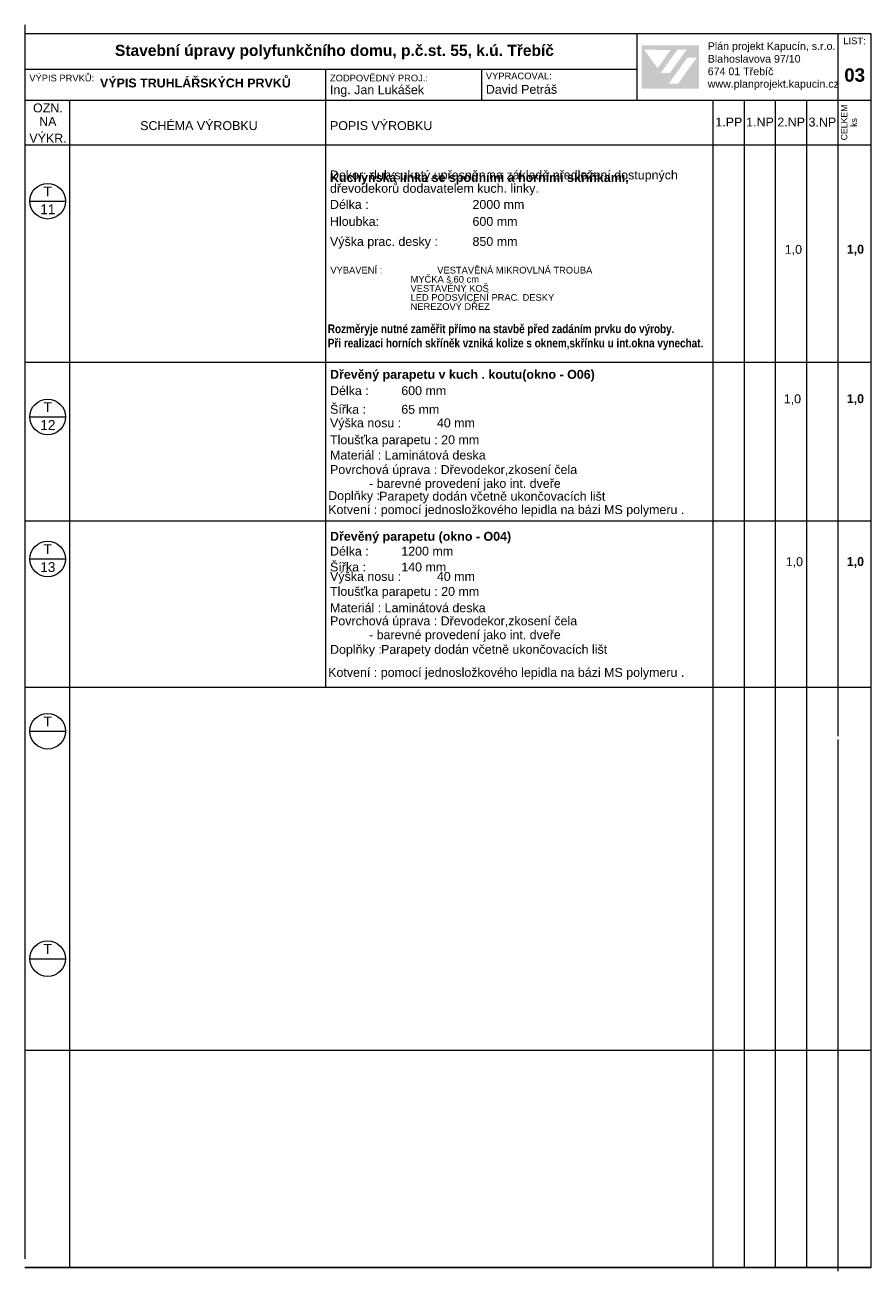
# Model space of a CAD drawing. Header units: millimetres. Extents: x 15381 to 191117, y -190522 to 367005.
# Tile 19 of 71: x 109042 to 128042, y -82225 to -54251. Entities that reach past the tile are written whole.
import ezdxf

# ---------------------------------------------------------------- set-up
doc = ezdxf.new("R2010")
doc.units = ezdxf.units.MM
doc.header["$MEASUREMENT"] = 0
doc.styles.add('GENEROVANÝ_STYL_1', font='txt')
doc.styles.add('GENEROVANÝ_STYL_2', font='txt')
doc.styles.add('GENEROVANÝ_STYL_6', font='txt')

msp = doc.modelspace()

# ---------------------------------------------------------------- hatches: boundary and pattern name
at = {"linetype": 'Continuous', "lineweight": 13}
h = msp.add_hatch(color=1, dxfattribs=at)
h.paths.add_polyline_path([(122889.8, -55680.1), (124180.2, -55680.1), (124180.2, -54706.5), (122889.8, -54706.5)])
h.paths.add_polyline_path([(122949.1, -54809.6), (123544.2, -54810.6), (123246.9, -55221.8)], flags=0)
h.paths.add_polyline_path([(123319.6, -55326.5), (123693.4, -54809), (123899, -54809), (123525.1, -55327.5)], flags=0)
h.paths.add_polyline_path([(123706, -55570.2), (123496.4, -55570.2), (123918.8, -54984.7), (124128.4, -54984.7)], flags=0)

# ---------------------------------------------------------------- linework, layer by layer
at = {"color": 7, "linetype": 'Continuous', "lineweight": 20}
for p, q in [((109042.1, -54250.9), (109042.1, -81950.9)), ((128042.1, -54448.1), (109042.1, -54448.1)), ((122792.1, -55948.1), (122792.1, -54448.1)), ((127292.1, -54448.1), (127292.1, -55948.1)), ((128042.1, -82148.1), (128042.1, -54448.1)), ((122792.1, -55248.1), (109042.1, -55248.1)), ((115792.1, -55248.1), (115792.1, -55948.1)), ((119292.1, -55248.1), (119292.1, -55948.1)), ((128042.1, -55948.1), (109042.1, -55948.1)), ((110042.1, -55948.1), (110042.1, -56948.1)), ((115792.1, -55948.1), (115792.1, -56948.1)), ((124492.1, -55948.1), (124492.1, -56948.1)), ((125192.1, -55948.1), (125192.1, -56948.1)), ((125892.1, -55948.1), (125892.1, -56948.1)), ((126592.1, -55948.1), (126592.1, -56948.1)), ((127292.1, -55948.1), (127292.1, -56948.1)), ((110042.1, -56750.9), (110042.1, -61790.9)), ((115792.1, -56750.9), (115792.1, -61988.1)), ((127292.1, -56750.9), (127292.1, -61988.1)), ((125492.1, -56948.1), (109042.1, -56948.1)), ((124492.1, -56948.1), (124492.1, -82148.1)), ((125192.1, -56948.1), (125192.1, -82148.1)), ((128042.1, -56948.1), (125492.1, -56948.1)), ((125892.1, -56948.1), (125892.1, -82148.1)), ((126592.1, -56948.1), (126592.1, -82148.1)), ((109152.7, -58208.1), (109952.7, -58208.1)), ((110042.1, -61790.9), (110042.1, -70216.6)), ((128042.1, -61829), (109042.1, -61829)), ((115792.1, -61988.1), (115792.1, -69124.6)), ((127292.1, -61988.1), (127292.1, -70216.6)), ((109152.7, -63050.9), (109952.7, -63050.9)), ((128042.1, -65388.9), (109042.1, -65388.9)), ((109152.7, -66239.3), (109952.7, -66239.3)), ((128042.1, -69124.6), (109042.1, -69124.6)), ((109152.7, -70106.3), (109952.7, -70106.3)), ((110042.1, -70216.6), (110042.1, -75256.6)), ((127292.1, -70293.5), (127292.1, -82225)), ((109152.7, -75212.3), (109952.7, -75212.3)), ((110042.1, -75256.6), (110042.1, -82148.1)), ((128042.1, -77270.2), (109042.1, -77270.2)), ((109042.1, -82148.1), (128042.1, -82148.1)), ((128042.1, -82148.1), (109042.1, -82148.1))]:
    msp.add_line(p, q, dxfattribs=at)
for centre in [(109552.7, -58208.1), (109552.7, -63050.9), (109552.7, -66239.3), (109552.7, -70106.3), (109552.7, -75212.3)]:
    msp.add_circle(centre, 400, dxfattribs=at)

# ---------------------------------------------------------------- texts
at = {"color": 7, "linetype": 'Continuous', "lineweight": 20, "attachment_point": 7}
for s, insert, char_height, style in [('\\A1;{\\pql;\\fArial|b0|i0|c238|p38;LIST:}', (127420.3, -54686.1), 150, 'GENEROVANÝ_STYL_1'), ('\\A1;{\\pql;\\fArial|b1|i0|c238|p38;Stavební úpravy polyfunkčního domu, p.č.st. 55, k.ú. Třebíč}', (111064.6, -55022.5), 250, 'GENEROVANÝ_STYL_2'), ('\\A1;{\\pql;\\fArial|b0|i0|c238|p38;Plán projekt Kapucín, s.r.o.}', (124374.3, -54863.5), 171, 'GENEROVANÝ_STYL_1'), ('\\A1;{\\pql;\\fArial|b0|i0|c238|p38;Blahoslavova 97/10}', (124374.3, -55099.5), 171, 'GENEROVANÝ_STYL_1'), ('\\A1;{\\pql;\\fArial|b0|i0|c238|p38;VÝPIS PRVKŮ:}', (109141.2, -55520.8), 150, 'GENEROVANÝ_STYL_1'), ('\\A1;{\\pql;\\fArial|b0|i0|c238|p38;ZODPOVĚDNÝ PROJ.:}', (115892.1, -55520.8), 150, 'GENEROVANÝ_STYL_1'), ('\\A1;{\\pql;\\fArial|b0|i0|c238|p38;VYPRACOVAL:}', (119392.1, -55473.4), 150, 'GENEROVANÝ_STYL_1'), ('\\A1;{\\pql;\\fArial|b0|i0|c238|p38;674 01 Třebíč}', (124374.3, -55381.8), 171, 'GENEROVANÝ_STYL_1'), ('\\A1;{\\pql;\\fArial|b1|i0|c238|p38;0\\fArial|b1|i0|c238|p38;3}', (127439.5, -55530.2), 300, 'GENEROVANÝ_STYL_2'), ('\\A1;{\\pql;\\fArial|b1|i0|c238|p38;VÝPIS TRUHLÁŘSKÝCH PRVKŮ}', (110728, -55657), 200, 'GENEROVANÝ_STYL_2'), ('\\A1;{\\pql;\\fArial|b0|i0|c238|p38;Ing. Jan Lukášek}', (115892.1, -55866.3), 200, 'GENEROVANÝ_STYL_1'), ('\\A1;{\\pql;\\fArial|b0|i0|c238|p38;David Petráš}', (119392.1, -55799.6), 200, 'GENEROVANÝ_STYL_1'), ('\\A1;{\\pql;\\fArial|b0|i0|c238|p38;www.planprojekt.kapucin.cz}', (124374.3, -55710.7), 171, 'GENEROVANÝ_STYL_1'), ('\\A1;{\\pql;\\fArial|b0|i0|c238|p38;OZN.}', (109224.5, -56216.7), 200, 'GENEROVANÝ_STYL_1'), ('\\A1;{\\pql;\\fArial|b0|i0|c238|p38;NA}', (109362.5, -56519.2), 200, 'GENEROVANÝ_STYL_1'), ('\\A1;{\\pql;\\fArial|b0|i0|c238|p38;SCHÉMA VÝROBKU}', (111629.8, -56614.1), 200, 'GENEROVANÝ_STYL_1'), ('\\A1;{\\pql;\\fArial|b0|i0|c238|p38;POPIS VÝROBKU}', (115892.1, -56614.1), 200, 'GENEROVANÝ_STYL_1'), ('\\A1;{\\pql;\\fArial|b0|i0|c238|p38;1.PP}', (124545, -56531), 200, 'GENEROVANÝ_STYL_1'), ('\\A1;{\\pql;\\fArial|b0|i0|c238|p38;1.NP}', (125237.7, -56531), 200, 'GENEROVANÝ_STYL_1'), ('\\A1;{\\pql;\\fArial|b0|i0|c238|p38;2.NP}', (125937.7, -56531), 200, 'GENEROVANÝ_STYL_1'), ('\\A1;{\\pql;\\fArial|b0|i0|c238|p38;3\\fArial|b0|i0|c238|p38;.NP}', (126637.7, -56534.4), 200, 'GENEROVANÝ_STYL_1'), ('\\A1;{\\pql;\\fArial|b0|i0|c238|p38;VÝKR.}', (109141.3, -56893.5), 200, 'GENEROVANÝ_STYL_1'), ('\\A1;{\\pql;\\fArial|b1|i0|c238|p38;Kuchyňská linka se spodními a horními skříňkami, \\P\\pql;\\fArial|b1|i0|c238|p38;}', (115892.1, -57835), 200, 'GENEROVANÝ_STYL_2'), ('\\A1;{\\pql;\\fArial|b0|i0|c238|p38;T}', (109459.1, -58099.2), 220, 'GENEROVANÝ_STYL_1'), ('\\A1;{\\pql;\\fArial|b0|i0|c238|p38;Délka : ^I^I^I2000 mm}', (115892.1, -58383.4), 200, 'GENEROVANÝ_STYL_1'), ('\\A1;{\\pql;\\fArial|b0|i0|c238|p38;1\\fArial|b0|i0|c238|p38;1}', (109385.7, -58499.2), 220, 'GENEROVANÝ_STYL_1'), ('\\A1;{\\pql;\\fArial|b0|i0|c238|p38;Hloubka: ^I^I^I600 mm}', (115892.1, -58764.8), 200, 'GENEROVANÝ_STYL_1'), ('\\A1;{\\pql;\\fArial|b0|i0|c238|p38;Výška prac. desky \\fArial|b0|i0|c238|p38;: ^I\\fArial|b0|i0|c238|p38;85\\fArial|b0|i0|c238|p38;0 mm}', (115892.1, -59272.3), 200, 'GENEROVANÝ_STYL_1'), ('\\A1;{\\pql;\\fArial|b0|i0|c238|p38;1,0}', (126103.8, -59426.4), 200, 'GENEROVANÝ_STYL_1'), ('\\A1;{\\pql;\\fArial|b1|i0|c238|p38;1,0}', (127495.4, -59431.2), 200, 'GENEROVANÝ_STYL_2'), ('\\A1;{\\pql;\\fArial|b0|i0|c238|p38;Délka : ^I\\fArial|b0|i0|c238|p38;60\\fArial|b0|i0|c238|p38;0 mm}', (115893.1, -62564), 200, 'GENEROVANÝ_STYL_1'), ('\\A1;{\\pql;\\fArial|b1|i0|c238|p38;Dřevěný parapetu v kuch . koutu\\fArial|b1|i0|c238|p38;(okno - O06)}', (115893.1, -62255.6), 200, 'GENEROVANÝ_STYL_2'), ('\\A1;{\\pql;\\fArial|b0|i0|c238|p38;Šířka\\fArial|b0|i0|c238|p38; : ^I65 mm}', (115893.1, -62982.7), 200, 'GENEROVANÝ_STYL_1'), ('\\A1;{\\pql;\\fArial|b0|i0|c238|p38;1,0}', (126081.6, -62781.4), 200, 'GENEROVANÝ_STYL_1'), ('\\A1;{\\pql;\\fArial|b1|i0|c238|p38;1,0}', (127495.4, -62786.2), 200, 'GENEROVANÝ_STYL_2'), ('\\A1;{\\pql;\\fArial|b0|i0|c238|p38;T}', (109459.1, -62942), 220, 'GENEROVANÝ_STYL_1'), ('\\A1;{\\pql;\\fArial|b0|i0|c238|p38;Výška nosu\\fArial|b0|i0|c238|p38; : ^I\\fArial|b0|i0|c238|p38;40\\fArial|b0|i0|c238|p38; mm}', (115893.1, -63344.8), 200, 'GENEROVANÝ_STYL_1'), ('\\A1;{\\pql;\\fArial|b0|i0|c238|p38;1\\fArial|b0|i0|c238|p38;2}', (109385.7, -63342), 220, 'GENEROVANÝ_STYL_1'), ('\\A1;{\\pql;\\fArial|b0|i0|c238|p38;Tloušťka parapetu : 2\\fArial|b0|i0|c238|p38;0\\fArial|b0|i0|c238|p38; mm}', (115893.1, -63723.6), 200, 'GENEROVANÝ_STYL_1'), ('\\A1;{\\pql;\\fArial|b0|i0|c238|p38;Materiál : \\fArial|b0|i0|c238|p38;Laminátová deska }', (115893.1, -64009.3), 200, 'GENEROVANÝ_STYL_1'), ('\\A1;{\\pql;\\fArial|b0|i0|c238|p38;Doplňky\\fArial|b0|i0|c238|p38; :}', (115851.4, -64976.9), 200, 'GENEROVANÝ_STYL_1'), ('\\A1;{\\pql;\\fArial|b0|i0|c238|p38;Parapety \\fArial|b0|i0|c238|p38;dodán včetně ukončovacích lišt}', (116996, -64990.7), 200, 'GENEROVANÝ_STYL_1'), ('\\A1;{\\pql;\\fArial|b0|i0|c238|p38;Kotvení : pomocí jednosložkového lepidla na bázi MS polymeru .}', (115851.4, -65291.2), 200, 'GENEROVANÝ_STYL_1'), ('\\A1;{\\pql;\\fArial|b0|i0|c238|p38;Délka : ^I\\fArial|b0|i0|c238|p38;12\\fArial|b0|i0|c238|p38;00 mm}', (115893.1, -66166.2), 200, 'GENEROVANÝ_STYL_1'), ('\\A1;{\\pql;\\fArial|b1|i0|c238|p38;Dřevěný parapetu (okno - O04)}', (115893.1, -65891.6), 200, 'GENEROVANÝ_STYL_2'), ('\\A1;{\\pql;\\fArial|b0|i0|c238|p38;T}', (109459.1, -66130.5), 220, 'GENEROVANÝ_STYL_1'), ('\\A1;{\\pql;\\fArial|b0|i0|c238|p38;Šířka\\fArial|b0|i0|c238|p38; : ^I140 mm}', (115893.1, -66522.1), 200, 'GENEROVANÝ_STYL_1'), ('\\A1;{\\pql;\\fArial|b0|i0|c238|p38;Výška nosu\\fArial|b0|i0|c238|p38; : ^I\\fArial|b0|i0|c238|p38;40\\fArial|b0|i0|c238|p38; mm}', (115893.1, -66790.8), 200, 'GENEROVANÝ_STYL_1'), ('\\A1;{\\pql;\\fArial|b0|i0|c238|p38;1,0}', (126125.5, -66437.6), 200, 'GENEROVANÝ_STYL_1'), ('\\A1;{\\pql;\\fArial|b1|i0|c238|p38;1,0}', (127495.4, -66442.4), 200, 'GENEROVANÝ_STYL_2'), ('\\A1;{\\pql;\\fArial|b0|i0|c238|p38;1\\fArial|b0|i0|c238|p38;3}', (109385.7, -66534.3), 220, 'GENEROVANÝ_STYL_1'), ('\\A1;{\\pql;\\fArial|b0|i0|c238|p38;Tloušťka parapetu : 2\\fArial|b0|i0|c238|p38;0\\fArial|b0|i0|c238|p38; mm}', (115893.1, -67127.6), 200, 'GENEROVANÝ_STYL_1'), ('\\A1;{\\pql;\\fArial|b0|i0|c238|p38;Materiál : \\fArial|b0|i0|c238|p38;Laminátová deska }', (115893.1, -67438.3), 200, 'GENEROVANÝ_STYL_1'), ('\\A1;{\\pql;\\fArial|b0|i0|c238|p38;Doplňky\\fArial|b0|i0|c238|p38; :}', (115893.1, -68428.8), 200, 'GENEROVANÝ_STYL_1'), ('\\A1;{\\pql;\\fArial|b0|i0|c238|p38;Parapety \\fArial|b0|i0|c238|p38;dodán včetně ukončovacích lišt}', (117037.7, -68428.8), 200, 'GENEROVANÝ_STYL_1'), ('\\A1;{\\pql;\\fArial|b0|i0|c238|p38;Kotvení : pomocí jednosložkového lepidla na bázi MS polymeru .}', (115851.4, -68945.9), 200, 'GENEROVANÝ_STYL_1'), ('\\A1;{\\pql;\\fArial|b0|i0|c238|p38;T}', (109459.1, -69997.4), 220, 'GENEROVANÝ_STYL_1'), ('\\A1;{\\pql;\\fArial|b0|i0|c238|p38;T}', (109459.1, -75103.4), 220, 'GENEROVANÝ_STYL_1')]:
    msp.add_mtext(s, dxfattribs=dict(at, insert=insert, char_height=char_height, style=style))
at = {"color": 7, "linetype": 'Continuous', "lineweight": 20, "insert": (127727.3, -56842.3), "char_height": 140, "attachment_point": 7, "rotation": 90, "line_spacing_factor": 0.93321, "style": 'GENEROVANÝ_STYL_1'}
msp.add_mtext('\\A1;{\\pql;\\fArial|b0|i0|c238|p38;CELKEM\\P\\pqc;\\fArial|b0|i0|c238|p38;ks}', dxfattribs=at)
at = {"color": 7, "linetype": 'Continuous', "lineweight": 20, "attachment_point": 7}
for s, insert, char_height, line_spacing_factor, style in [('\\A1;{\\pql;\\fArial|b0|i0|c238|p38;Dekor: dub sukatý,upřesněn na základě předložení dostupných \\P\\pql;\\fArial|b0|i0|c238|p38;dřevodekorů\\fArial|b0|i0|c238|p38; dodavatelem kuch. linky.}', (115892.1, -58079.7), 200, 0.902256, 'GENEROVANÝ_STYL_1'), ('\\A1;{\\pql;\\fArial|b0|i0|c238|p38;VYBAVENÍ : ^I^IVESTAVĚNÁ MIKROVLNÁ TROUBA\\P\\pql;\\fArial|b0|i0|c238|p38;^I^I^IMYČKA š.60 cm\\P\\pql;\\fArial|b0|i0|c238|p38;^I^I^IVESTAVĚNÝ KOŠ\\P\\pql;\\fArial|b0|i0|c238|p38;^I^I^ILED PODSVÍCENÍ PRAC. DESKY\\P\\pql;\\fArial|b0|i0|c238|p38;^I^I^INEREZOVÝ DŘEZ}', (115901.3, -60650.2), 150, 0.816568, 'GENEROVANÝ_STYL_1'), ('\\A1;{\\pql;\\fArial Narrow|b1|i0|c238|p34;Rozměryje nutné zaměřit přímo na stavbě před zadáním prvku do výroby.\\P\\pql;\\fArial Narrow|b1|i0|c238|p34;Při realizaci horních skříněk vzniká kolize s oknem,skřínku u\\fArial Narrow|b1|i0|c238|p34; int.\\fArial Narrow|b1|i0|c238|p34;okna vynechat.}', (115843.8, -61548.6), 195, 0.985466, 'GENEROVANÝ_STYL_6'), ('\\A1;{\\pql;\\fArial|b0|i0|c238|p38;Povrchová úprava : \\fArial|b0|i0|c238|p38;\\H0.996649x;Dřevodekor\\fArial|b0|i0|c238|p38;,zkosení čela\\P\\pql;\\fArial|b0|i0|c238|p38;^I\\fArial|b0|i0|c238|p38; - barevné provedení jako int. dveře}', (115893.1, -64703), 200, 0.933879, 'GENEROVANÝ_STYL_1'), ('\\A1;{\\pql;\\fArial|b0|i0|c238|p38;Povrchová úprava : \\fArial|b0|i0|c238|p38;\\H0.996649x;Dřevodekor\\fArial|b0|i0|c238|p38;,zkosení čela\\P\\pql;\\fArial|b0|i0|c238|p38;^I\\fArial|b0|i0|c238|p38; - barevné provedení jako int. dveře}', (115893.1, -68099.8), 200, 0.933879, 'GENEROVANÝ_STYL_1')]:
    msp.add_mtext(s, dxfattribs=dict(at, insert=insert, char_height=char_height, line_spacing_factor=line_spacing_factor, style=style))

doc.saveas('drawing.dxf')
